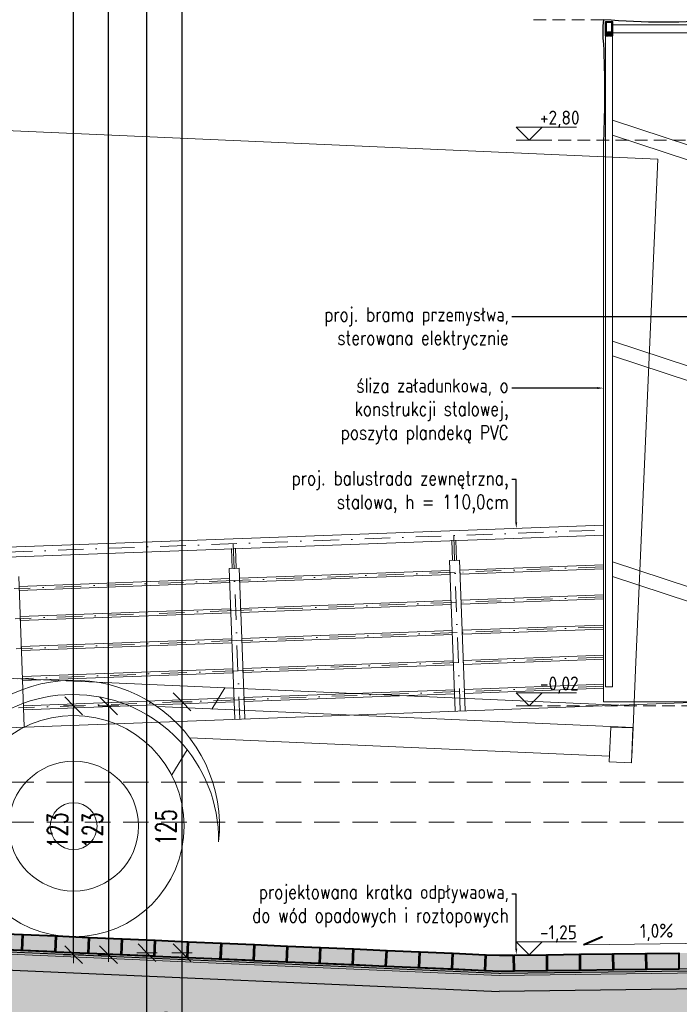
# Model space of a CAD drawing. Header units: millimetres. Extents: x 16720 to 74016, y 25810 to 81213.
# Tile 154 of 256: x 31969 to 32298, y 42122 to 42613. Entities that reach past the tile are written whole.
import ezdxf
from ezdxf import colors
from ezdxf.entities.mleader import LeaderData, LeaderLine
from ezdxf.enums import TextEntityAlignment as Align
from ezdxf.math import Vec2, Vec3

# ---------------------------------------------------------------- set-up
doc = ezdxf.new("R2010")
doc.units = ezdxf.units.MM
for name, pattern in [('2', [1, 0.5, -0.5]), ('DASHDOTX2', [50.8, 25.4, -12.7, 0, -12.7]), ('DASHED2', [9.525, 6.35, -3.175]), ('HIDDENX2', [19.05, 12.7, -6.35])]:
    doc.linetypes.add(name, pattern=pattern)
for name, color, linetype, lineweight in [('1', 7, 'Continuous', 9), ('_GRUBE', 7, 'Continuous', 40), ('_HATCH', 157, 'Continuous', 5), ('_IZOLACJA', 40, 'DASHED2', 9), ('_IZOLACJA obrys', 30, 'Continuous', 5), ('_L OPISY', 110, 'Continuous', 9), ('_OPISY', 110, 'Continuous', 9), ('_OŚ', 165, 'DASHDOTX2', 9), ('_PRZERYWANE', 252, 'HIDDENX2', 9), ('_STAL', 113, 'Continuous', 35), ('_STAL WIDOK', 113, 'Continuous', 9), ('_WIDOKOWE', 252, 'Continuous', 9), ('_WYMIAR', 151, 'Continuous', 9), ('_WYPOSAŻENIE', 157, 'Continuous', 5), ('_ZIEMIA', 98, 'Continuous', 35), ('_ŚREDNIE', 90, 'Continuous', 25)]:
    doc.layers.add(name, color=color, linetype=linetype, lineweight=lineweight)
doc.styles.add('_PRZEKRÓJ 12', font='ARIALNB.TTF', dxfattribs={"height": 12})
doc.styles.add('ISO', font='isocp.shx')
doc.styles.add('ROMANS', font='romans.shx', dxfattribs={"width": 0.8, "height": 17})
doc.styles.add('ROMANS 50', font='romans.shx', dxfattribs={"width": 0.7, "height": 10})
doc.dimstyles.new('DOM w 50', dxfattribs={"dimscale": 3, "dimtxt": 10, "dimasz": 0.3, "dimexe": 1.25, "dimexo": 2, "dimgap": 1, "dimtad": 1, "dimdec": 0, "dimtxsty": 'ROMANS 50', "dimblk1": 'wymgreg', "dimblk2": 'wymgregII', "dimsah": 1, "dimcen": 2.5, "dimdle": 1, "dimse1": 1, "dimse2": 1, "dimclre": 254, "dimadec": 0, "dimazin": 0, "dimtfac": 1, "dimtdec": 0, "dimtix": 1, "dimtmove": 1, "dimatfit": 3, "dimfxl": 1.25, "dimarcsym": 0})

# ---------------------------------------------------------------- blocks, each defined once
blk = doc.blocks.new('tir z naczepą bok')
at = {"layer": '_WYPOSAŻENIE'}
for p, q in [((110.88, 400), (1472.88, 400)), ((1472.88, 145.15), (1472.88, 400)), ((1472.88, 116.45), (1472.88, 145.15)), ((110.88, 127.3), (1472.88, 127.3)), ((1262.74, 116.45), (1268.73, 127.3)), ((1472.88, 116.45), (1235.48, 116.45)), ((1472.88, 101.67), (1472.88, 116.45)), ((1252.28, 101.67), (1461.83, 101.67)), ((1244.12, 82.73), (1251.26, 95.67))]:
    blk.add_line(p, q, dxfattribs=at)
blk.add_lwpolyline([(1461.83, 98.78), (1472.88, 98.78), (1472.88, 116.22), (1461.83, 116.22)], close=True, dxfattribs=at)
for radius in [55.12, 32.36, 11.69]:
    blk.add_circle((1196.41, 55.12), radius, dxfattribs=at)
for centre, radius, start, end in [((1196.41, 55.12), 72.71, 356.3642, 183.6358), ((1196.41, 48.09), 72.61, 1.914, 178.0861)]:
    blk.add_arc(centre, radius, start, end, dxfattribs=at)
blk = doc.blocks.new('KOTA WYS')
at = {"layer": '_OPISY'}
blk.add_line((-13, -13.11), (13, -13.11), dxfattribs=at)
blk.add_lwpolyline([(13, -0.11), (0, -13.11), (-13, -0.11), (47, -0.11)], dxfattribs=at)
at = {"layer": '_OPISY', "style": '_PRZEKRÓJ 12'}
blk.add_attdef('POZWYK', (9.63, 2.25), '', height=12, dxfattribs=at)
blk = doc.blocks.new('wymgreg')
at = {"layer": '1'}
for p, q in [((0, 5.67), (0, -5.67)), ((0, 0), (-4.95, -4.95)), ((4.77, 0), (-3.89, 0)), ((0, 0), (4.95, 4.95))]:
    blk.add_line(p, q, dxfattribs=at)
blk = doc.blocks.new('wymgregII')
at = {"layer": '1', "rotation": 180}
blk.add_blockref('wymgreg', (0, 0), dxfattribs=at)
blk = doc.blocks.new('*D6473')
at = {"layer": '_WYMIAR', "color": 0, "lineweight": -2}
blk.add_line((32032.58, 42018.65), (32032.58, 42146.87), dxfattribs=at)
at = {"layer": 'Defpoints', "color": 0}
for p in [(32032.58, 42147.77), (32311.71, 42147.77), (32151.71, 42017.75)]:
    blk.add_point(p, dxfattribs=at)
at = {"layer": '_WYMIAR', "color": 0, "linetype": 'ByBlock', "lineweight": -2, "xscale": 0.8999999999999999, "yscale": 0.8999999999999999, "zscale": 0.8999999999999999}
for name, p, rotation in [('wymgregII', (32032.58, 42147.77), 90), ('wymgreg', (32032.58, 42017.75), 270)]:
    blk.add_blockref(name, p, dxfattribs=dict(at, rotation=rotation))
at = {"layer": '_WYMIAR', "color": 0, "insert": (32024.58, 42082.76), "char_height": 10, "attachment_point": 5, "rotation": 90, "style": 'ROMANS 50'}
blk.add_mtext('130', dxfattribs=at)
blk = doc.blocks.new('*D6474')
at = {"layer": '_WYMIAR', "color": 0, "lineweight": -2}
blk.add_line((32032.58, 42148.67), (32032.58, 43520.25), dxfattribs=at)
at = {"layer": 'Defpoints', "color": 0}
for p in [(32032.58, 43521.15), (33746.71, 43521.15), (32311.71, 42147.77)]:
    blk.add_point(p, dxfattribs=at)
at = {"layer": '_WYMIAR', "color": 0, "linetype": 'ByBlock', "lineweight": -2, "xscale": 0.8999999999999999, "yscale": 0.8999999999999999, "zscale": 0.8999999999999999}
for name, p, rotation in [('wymgregII', (32032.58, 43521.15), 90), ('wymgreg', (32032.58, 42147.77), 270)]:
    blk.add_blockref(name, p, dxfattribs=dict(at, rotation=rotation))
at = {"layer": '_WYMIAR', "color": 0, "insert": (32024.58, 42834.46), "char_height": 10, "attachment_point": 5, "rotation": 90, "style": 'ROMANS 50'}
blk.add_mtext('1373', dxfattribs=at)
blk = doc.blocks.new('*D6476')
at = {"layer": '_WYMIAR', "color": 0, "lineweight": -2}
blk.add_line((32050.06, 42078.65), (32050.06, 42146.87), dxfattribs=at)
at = {"layer": 'Defpoints', "color": 0}
for p in [(32050.06, 42147.77), (32311.71, 42147.77), (32151.71, 42077.75)]:
    blk.add_point(p, dxfattribs=at)
at = {"layer": '_WYMIAR', "color": 0, "linetype": 'ByBlock', "lineweight": -2, "xscale": 0.8999999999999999, "yscale": 0.8999999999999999, "zscale": 0.8999999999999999}
for name, p, rotation in [('wymgregII', (32050.06, 42147.77), 90), ('wymgreg', (32050.06, 42077.75), 270)]:
    blk.add_blockref(name, p, dxfattribs=dict(at, rotation=rotation))
at = {"layer": '_WYMIAR', "color": 0, "insert": (32042.06, 42112.76), "char_height": 10, "attachment_point": 5, "rotation": 90, "style": 'ROMANS 50'}
blk.add_mtext('70', dxfattribs=at)
blk = doc.blocks.new('*D6477')
at = {"layer": '_WYMIAR', "color": 0, "lineweight": -2}
blk.add_line((32050.06, 42148.67), (32050.06, 42271.85), dxfattribs=at)
at = {"layer": 'Defpoints', "color": 0}
for p in [(32050.06, 42272.75), (32313.58, 42272.75), (32311.71, 42147.77)]:
    blk.add_point(p, dxfattribs=at)
at = {"layer": '_WYMIAR', "color": 0, "linetype": 'ByBlock', "lineweight": -2, "xscale": 0.8999999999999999, "yscale": 0.8999999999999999, "zscale": 0.8999999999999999}
for name, p, rotation in [('wymgregII', (32050.06, 42272.75), 90), ('wymgreg', (32050.06, 42147.77), 270)]:
    blk.add_blockref(name, p, dxfattribs=dict(at, rotation=rotation))
at = {"layer": '_WYMIAR', "color": 0, "insert": (32042.06, 42210.26), "char_height": 10, "attachment_point": 5, "rotation": 90, "style": 'ROMANS 50'}
blk.add_mtext('125', dxfattribs=at)
blk = doc.blocks.new('*D6478')
at = {"layer": '_WYMIAR', "color": 0, "lineweight": -2}
blk.add_line((32050.06, 42273.65), (32050.06, 43263.42), dxfattribs=at)
at = {"layer": 'Defpoints', "color": 0}
for p in [(32050.06, 43264.32), (32290.13, 43264.32), (32313.58, 42272.75)]:
    blk.add_point(p, dxfattribs=at)
at = {"layer": '_WYMIAR', "color": 0, "linetype": 'ByBlock', "lineweight": -2, "xscale": 0.8999999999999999, "yscale": 0.8999999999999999, "zscale": 0.8999999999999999}
for name, p, rotation in [('wymgregII', (32050.06, 43264.32), 90), ('wymgreg', (32050.06, 42272.75), 270)]:
    blk.add_blockref(name, p, dxfattribs=dict(at, rotation=rotation))
at = {"layer": '_WYMIAR', "color": 0, "insert": (32042.06, 42768.53), "char_height": 10, "attachment_point": 5, "rotation": 90, "style": 'ROMANS 50'}
blk.add_mtext('992', dxfattribs=at)
blk = doc.blocks.new('STRZALKA')
at = {"layer": '_OPISY'}
blk.add_lwpolyline([(0, 36.66), (0, -48.34), (-5.32, -35.59)], dxfattribs=at)
at = {"layer": '_OPISY', "style": '_PRZEKRÓJ 12', "flags": 4}
blk.add_attdef('%', text='', height=12, rotation=90, dxfattribs=at).set_placement((-8.78, 5.49), align=Align.MIDDLE_CENTER)
blk = doc.blocks.new('*D6658')
at = {"layer": '_WYMIAR', "color": 0, "lineweight": -2}
blk.add_line((32013.42, 42271.65), (32013.42, 43263.42), dxfattribs=at)
at = {"layer": 'Defpoints', "color": 0}
for p in [(32013.42, 43264.32), (32290.13, 43264.32), (32597.44, 42270.75)]:
    blk.add_point(p, dxfattribs=at)
at = {"layer": '_WYMIAR', "color": 0, "linetype": 'ByBlock', "lineweight": -2, "xscale": 0.8999999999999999, "yscale": 0.8999999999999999, "zscale": 0.8999999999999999}
for name, p, rotation in [('wymgregII', (32013.42, 43264.32), 90), ('wymgreg', (32013.42, 42270.75), 270)]:
    blk.add_blockref(name, p, dxfattribs=dict(at, rotation=rotation))
at = {"layer": '_WYMIAR', "color": 0, "insert": (32005.42, 42767.53), "char_height": 10, "attachment_point": 5, "rotation": 90, "style": 'ROMANS 50'}
blk.add_mtext('994', dxfattribs=at)
blk = doc.blocks.new('*D6661')
at = {"layer": '_WYMIAR', "color": 0, "lineweight": -2}
blk.add_line((32013.42, 42269.85), (32013.42, 42147.67), dxfattribs=at)
at = {"layer": 'Defpoints', "color": 0}
for p in [(32597.44, 42270.75), (32013.42, 42146.77), (32216.7, 42146.77)]:
    blk.add_point(p, dxfattribs=at)
at = {"layer": '_WYMIAR', "color": 0, "linetype": 'ByBlock', "lineweight": -2, "xscale": 0.8999999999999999, "yscale": 0.8999999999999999, "zscale": 0.8999999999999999}
for name, p, rotation in [('wymgreg', (32013.42, 42270.75), 90), ('wymgregII', (32013.42, 42146.77), 270)]:
    blk.add_blockref(name, p, dxfattribs=dict(at, rotation=rotation))
at = {"layer": '_WYMIAR', "color": 0, "insert": (32005.42, 42208.76), "char_height": 10, "attachment_point": 5, "rotation": 90, "style": 'ROMANS 50'}
blk.add_mtext('123', dxfattribs=at)
blk = doc.blocks.new('*D6662')
at = {"layer": '_WYMIAR', "color": 0, "lineweight": -2}
blk.add_line((31996.03, 42147.67), (31996.03, 42269.85), dxfattribs=at)
at = {"layer": 'Defpoints', "color": 0}
for p in [(31996.03, 42270.75), (32293.55, 42270.75), (32216.7, 42146.77)]:
    blk.add_point(p, dxfattribs=at)
at = {"layer": '_WYMIAR', "color": 0, "linetype": 'ByBlock', "lineweight": -2, "xscale": 0.8999999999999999, "yscale": 0.8999999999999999, "zscale": 0.8999999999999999}
for name, p, rotation in [('wymgregII', (31996.03, 42270.75), 90), ('wymgreg', (31996.03, 42146.77), 270)]:
    blk.add_blockref(name, p, dxfattribs=dict(at, rotation=rotation))
at = {"layer": '_WYMIAR', "color": 0, "insert": (31988.03, 42208.76), "char_height": 10, "attachment_point": 5, "rotation": 90, "style": 'ROMANS 50'}
blk.add_mtext('123', dxfattribs=at)
blk = doc.blocks.new('*D6663')
at = {"layer": '_WYMIAR', "color": 0, "lineweight": -2}
blk.add_line((31996.03, 42271.65), (31996.03, 43520.25), dxfattribs=at)
at = {"layer": 'Defpoints', "color": 0}
for p in [(31996.03, 43521.15), (33746.71, 43521.15), (32293.55, 42270.75)]:
    blk.add_point(p, dxfattribs=at)
at = {"layer": '_WYMIAR', "color": 0, "linetype": 'ByBlock', "lineweight": -2, "xscale": 0.8999999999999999, "yscale": 0.8999999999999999, "zscale": 0.8999999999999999}
for name, p, rotation in [('wymgregII', (31996.03, 43521.15), 90), ('wymgreg', (31996.03, 42270.75), 270)]:
    blk.add_blockref(name, p, dxfattribs=dict(at, rotation=rotation))
at = {"layer": '_WYMIAR', "color": 0, "insert": (31988.03, 42895.95), "char_height": 10, "attachment_point": 5, "rotation": 90, "style": 'ROMANS 50'}
blk.add_mtext('1250', dxfattribs=at)

msp = doc.modelspace()

# ---------------------------------------------------------------- hatches: boundary and pattern name
at = {"layer": '_HATCH'}
h = msp.add_hatch(dxfattribs=at)
h.set_pattern_fill('AR-SAND', color=157, scale=0.08, angle=45)
h.paths.add_polyline_path([(35181.71, 42212.75), (35181.71, 42077.75), (35157.71, 42077.75), (35157.71, 42239.75), (32623.19, 42239.75), (32623.19, 42122.77), (32335.71, 42122.77), (32335.71, 42077.75), (32311.71, 42077.75), (32311.71, 42129.77), (32208.12, 42128.47), (30676.42, 42195.2), (30666.87, 42204.75), (30612.14, 42204.75), (30645.36, 42171.53), (32226.82, 42102.63), (32281.71, 42047.75), (32365.71, 42047.75), (32410.73, 42092.77), (32648.19, 42092.77), (32770.17, 42214.75), (34960.71, 42214.75), (35127.71, 42047.75), (35211.71, 42047.75), (35376.71, 42212.75)])
h = msp.add_hatch(dxfattribs=at)
h.set_pattern_fill('DASH', color=157, scale=0.75, angle=45)
h.paths.add_polyline_path([(32311.31, 42139.76), (32311.21, 42147.76), (32298.2, 42147.6), (32298.3, 42139.6)])
h.paths.add_polyline_path([(32297.8, 42139.59), (32297.7, 42147.59), (32281.71, 42147.39), (32281.81, 42139.39)])
h.paths.add_polyline_path([(32281.31, 42139.39), (32281.21, 42147.39), (32265.21, 42147.19), (32265.31, 42139.19)])
h.paths.add_polyline_path([(32264.81, 42139.18), (32264.71, 42147.18), (32248.71, 42146.98), (32248.81, 42138.98)])
h.paths.add_polyline_path([(32248.31, 42138.98), (32248.21, 42146.98), (32232.21, 42146.78), (32232.31, 42138.78)])
h.paths.add_polyline_path([(32201.21, 42146.79), (32185.22, 42147.49), (32184.88, 42139.5), (32200.86, 42138.8)])
h.paths.add_polyline_path([(32184.73, 42147.51), (32168.74, 42148.21), (32168.39, 42140.21), (32184.38, 42139.52)])
h.paths.add_polyline_path([(32168.24, 42148.23), (32152.26, 42148.92), (32151.91, 42140.93), (32167.89, 42140.24)])
h.paths.add_polyline_path([(32151.76, 42148.95), (32135.77, 42149.64), (32135.42, 42141.65), (32151.41, 42140.95)])
h.paths.add_polyline_path([(32135.27, 42149.66), (32119.29, 42150.36), (32118.94, 42142.37), (32134.92, 42141.67)])
h.paths.add_polyline_path([(32118.79, 42150.38), (32102.8, 42151.08), (32102.45, 42143.09), (32118.44, 42142.39)])
h.paths.add_polyline_path([(32102.3, 42151.1), (32086.32, 42151.8), (32085.97, 42143.8), (32101.96, 42143.11)])
h.paths.add_polyline_path([(32085.82, 42151.82), (32069.83, 42152.51), (32069.49, 42144.52), (32085.47, 42143.83)])
h.paths.add_polyline_path([(32069.33, 42152.54), (32053.35, 42153.23), (32053, 42145.24), (32068.99, 42144.54)])
h.paths.add_polyline_path([(32052.85, 42153.25), (32036.87, 42153.95), (32036.52, 42145.96), (32052.5, 42145.26)])
h.paths.add_polyline_path([(32036.37, 42153.97), (32020.38, 42154.67), (32020.03, 42146.68), (32036.02, 42145.98)])
h.paths.add_polyline_path([(32019.88, 42154.69), (32003.9, 42155.39), (32003.55, 42147.39), (32019.53, 42146.7)])
h.paths.add_polyline_path([(32003.4, 42155.41), (31987.41, 42156.11), (31987.06, 42148.11), (32003.05, 42147.42)])
h.paths.add_polyline_path([(31986.91, 42156.13), (31970.93, 42156.82), (31970.58, 42148.83), (31986.56, 42148.13)])
h.paths.add_polyline_path([(31970.43, 42156.85), (31954.44, 42157.54), (31954.1, 42149.55), (31970.08, 42148.85)])
h.paths.add_polyline_path([(31953.94, 42157.56), (31937.96, 42158.26), (31937.61, 42150.27), (31953.6, 42149.57)])
h.paths.add_polyline_path([(31937.46, 42158.28), (31921.48, 42158.98), (31921.13, 42150.99), (31937.11, 42150.29)])
h.paths.add_polyline_path([(31920.98, 42159), (31904.99, 42159.7), (31904.64, 42151.7), (31920.63, 42151.01)])
h.paths.add_polyline_path([(31904.49, 42159.72), (31888.51, 42160.41), (31888.16, 42152.42), (31904.14, 42151.73)])
h.paths.add_polyline_path([(31888.01, 42160.44), (31872.02, 42161.13), (31871.67, 42153.14), (31887.66, 42152.44)])
h.paths.add_polyline_path([(31871.52, 42161.15), (31855.54, 42161.85), (31855.19, 42153.86), (31871.17, 42153.16)])
h.paths.add_polyline_path([(31855.04, 42161.87), (31839.05, 42162.57), (31838.71, 42154.58), (31854.69, 42153.88)])
h.paths.add_polyline_path([(31838.55, 42162.59), (31822.57, 42163.29), (31822.22, 42155.29), (31838.21, 42154.6)])
h.paths.add_polyline_path([(31822.07, 42163.31), (31806.08, 42164), (31805.74, 42156.01), (31821.72, 42155.32)])
h.paths.add_polyline_path([(31805.58, 42164.03), (31789.6, 42164.72), (31789.25, 42156.73), (31805.24, 42156.03)])
h.paths.add_polyline_path([(31789.1, 42164.74), (31773.12, 42165.44), (31772.77, 42157.45), (31788.75, 42156.75)])
h.paths.add_polyline_path([(31772.62, 42165.46), (31756.63, 42166.16), (31756.28, 42158.17), (31772.27, 42157.47)])
h.paths.add_polyline_path([(31756.13, 42166.18), (31740.15, 42166.88), (31739.8, 42158.89), (31755.78, 42158.19)])
h.paths.add_polyline_path([(31739.65, 42166.9), (31723.66, 42167.6), (31723.31, 42159.6), (31739.3, 42158.91)])
h.paths.add_polyline_path([(31723.16, 42167.62), (31707.18, 42168.31), (31706.83, 42160.32), (31722.81, 42159.63)])
h.paths.add_polyline_path([(31706.68, 42168.34), (31690.69, 42169.03), (31690.35, 42161.04), (31706.33, 42160.34)])
h.paths.add_polyline_path([(31690.19, 42169.05), (31674.21, 42169.75), (31673.86, 42161.76), (31689.85, 42161.06)])
h.paths.add_polyline_path([(31673.71, 42169.77), (31657.73, 42170.47), (31657.38, 42162.48), (31673.36, 42161.78)])
h.paths.add_polyline_path([(31657.23, 42170.49), (31641.24, 42171.19), (31640.89, 42163.19), (31656.88, 42162.5)])
h.paths.add_polyline_path([(31640.74, 42171.21), (31624.76, 42171.9), (31624.41, 42163.91), (31640.39, 42163.22)])
h.paths.add_polyline_path([(31624.26, 42171.93), (31608.27, 42172.62), (31607.92, 42164.63), (31623.91, 42163.93)])
h.paths.add_polyline_path([(31607.77, 42172.64), (31591.79, 42173.34), (31591.44, 42165.35), (31607.42, 42164.65)])
h.paths.add_polyline_path([(31591.29, 42173.36), (31575.3, 42174.06), (31574.96, 42166.07), (31590.94, 42165.37)])
h.paths.add_polyline_path([(31574.8, 42174.08), (31558.82, 42174.78), (31558.47, 42166.78), (31574.46, 42166.09)])
h.paths.add_polyline_path([(31558.32, 42174.8), (31542.33, 42175.5), (31541.99, 42167.5), (31557.97, 42166.81)])
h.paths.add_polyline_path([(31541.84, 42175.52), (31525.85, 42176.21), (31525.5, 42168.22), (31541.49, 42167.52)])
h.paths.add_polyline_path([(31525.35, 42176.24), (31509.37, 42176.93), (31509.02, 42168.94), (31525, 42168.24)])
h.paths.add_polyline_path([(31508.87, 42176.95), (31492.88, 42177.65), (31492.53, 42169.66), (31508.52, 42168.96)])
h.paths.add_polyline_path([(31492.38, 42177.67), (31476.4, 42178.37), (31476.05, 42170.38), (31492.03, 42169.68)])
h.paths.add_polyline_path([(31475.9, 42178.39), (31459.91, 42179.09), (31459.56, 42171.09), (31475.55, 42170.4)])
h.paths.add_polyline_path([(31459.41, 42179.11), (31443.43, 42179.8), (31443.08, 42171.81), (31459.07, 42171.12)])
h.paths.add_polyline_path([(31442.93, 42179.83), (31426.94, 42180.52), (31426.6, 42172.53), (31442.58, 42171.83)])
h.paths.add_polyline_path([(31426.44, 42180.54), (31410.46, 42181.24), (31410.11, 42173.25), (31426.1, 42172.55)])
h.paths.add_polyline_path([(31409.96, 42181.26), (31393.98, 42181.96), (31393.63, 42173.97), (31409.61, 42173.27)])
h.paths.add_polyline_path([(31393.48, 42181.98), (31377.49, 42182.68), (31377.14, 42174.68), (31393.13, 42173.99)])
h.paths.add_polyline_path([(31376.99, 42182.7), (31361.01, 42183.4), (31360.66, 42175.4), (31376.64, 42174.71)])
h.paths.add_polyline_path([(31360.51, 42183.42), (31344.52, 42184.11), (31344.17, 42176.12), (31360.16, 42175.42)])
h.paths.add_polyline_path([(31344.02, 42184.13), (31328.04, 42184.83), (31327.69, 42176.84), (31343.67, 42176.14)])
h.paths.add_polyline_path([(31327.54, 42184.85), (31311.55, 42185.55), (31311.21, 42177.56), (31327.19, 42176.86)])
h.paths.add_polyline_path([(31311.05, 42185.57), (31295.07, 42186.27), (31294.72, 42178.28), (31310.71, 42177.58)])
h.paths.add_polyline_path([(31294.57, 42186.29), (31278.58, 42186.99), (31278.24, 42178.99), (31294.22, 42178.3)])
h.paths.add_polyline_path([(31278.09, 42187.01), (31262.1, 42187.7), (31261.75, 42179.71), (31277.74, 42179.02)])
h.paths.add_polyline_path([(31261.6, 42187.73), (31245.62, 42188.42), (31245.27, 42180.43), (31261.25, 42179.73)])
h.paths.add_polyline_path([(31245.12, 42188.44), (31229.13, 42189.14), (31228.78, 42181.15), (31244.77, 42180.45)])
h.paths.add_polyline_path([(31228.63, 42189.16), (31212.65, 42189.86), (31212.3, 42181.87), (31228.28, 42181.17)])
h.paths.add_polyline_path([(31212.15, 42189.88), (31196.16, 42190.58), (31195.81, 42182.58), (31211.8, 42181.89)])
h.paths.add_polyline_path([(31195.66, 42190.6), (31179.68, 42191.29), (31179.33, 42183.3), (31195.32, 42182.61)])
h.paths.add_polyline_path([(31179.18, 42191.32), (31163.19, 42192.01), (31162.85, 42184.02), (31178.83, 42183.32)])
h.paths.add_polyline_path([(31162.69, 42192.03), (31146.71, 42192.73), (31146.36, 42184.74), (31162.35, 42184.04)])
h.paths.add_polyline_path([(31146.21, 42192.75), (31130.23, 42193.45), (31129.88, 42185.46), (31145.86, 42184.76)])
h.paths.add_polyline_path([(31129.73, 42193.47), (31113.74, 42194.17), (31113.39, 42186.17), (31129.38, 42185.48)])
h.paths.add_polyline_path([(31113.24, 42194.19), (31097.26, 42194.89), (31096.91, 42186.89), (31112.89, 42186.2)])
h.paths.add_polyline_path([(31096.76, 42194.91), (31080.77, 42195.6), (31080.42, 42187.61), (31096.41, 42186.91)])
h.paths.add_polyline_path([(31080.27, 42195.63), (31064.29, 42196.32), (31063.94, 42188.33), (31079.92, 42187.63)])
h.paths.add_polyline_path([(31063.79, 42196.34), (31047.8, 42197.04), (31047.46, 42189.05), (31063.44, 42188.35)])
h.paths.add_polyline_path([(31047.3, 42197.06), (31031.32, 42197.76), (31030.97, 42189.77), (31046.96, 42189.07)])
h.paths.add_polyline_path([(31030.82, 42197.78), (31014.84, 42198.48), (31014.49, 42190.48), (31030.47, 42189.79)])
h.paths.add_polyline_path([(31014.34, 42198.5), (30998.35, 42199.19), (30998, 42191.2), (31013.99, 42190.51)])
h.paths.add_polyline_path([(30997.85, 42199.22), (30981.87, 42199.91), (30981.52, 42191.92), (30997.5, 42191.22)])
h.paths.add_polyline_path([(30981.37, 42199.93), (30965.38, 42200.63), (30965.03, 42192.64), (30981.02, 42191.94)])
h.paths.add_polyline_path([(30964.88, 42200.65), (30948.9, 42201.35), (30948.55, 42193.36), (30964.53, 42192.66)])
h.paths.add_polyline_path([(30948.4, 42201.37), (30932.41, 42202.07), (30932.07, 42194.07), (30948.05, 42193.38)])
h.paths.add_polyline_path([(30931.91, 42202.09), (30915.93, 42202.79), (30915.58, 42194.79), (30931.57, 42194.1)])
h.paths.add_polyline_path([(30915.43, 42202.81), (30899.44, 42203.5), (30899.1, 42195.51), (30915.08, 42194.81)])
h.paths.add_polyline_path([(30898.94, 42203.52), (30882.96, 42204.22), (30882.61, 42196.23), (30898.6, 42195.53)])
h.paths.add_polyline_path([(30882.46, 42204.24), (30866.48, 42204.94), (30866.13, 42196.95), (30882.11, 42196.25)])
h.paths.add_polyline_path([(30865.98, 42204.96), (30849.99, 42205.66), (30849.64, 42197.67), (30865.63, 42196.97)])
h.paths.add_polyline_path([(30849.49, 42205.68), (30833.51, 42206.38), (30833.16, 42198.38), (30849.14, 42197.69)])
h.paths.add_polyline_path([(30816.52, 42207.12), (30800.54, 42207.81), (30800.19, 42199.82), (30816.17, 42199.12)])
h.paths.add_polyline_path([(30833.01, 42206.4), (30817.02, 42207.09), (30816.67, 42199.1), (30832.66, 42198.41)])
h.paths.add_polyline_path([(30800.04, 42207.83), (30784.05, 42208.53), (30783.71, 42200.54), (30799.69, 42199.84)])
h.paths.add_polyline_path([(30783.55, 42208.55), (30767.57, 42209.25), (30767.22, 42201.26), (30783.21, 42200.56)])
h.paths.add_polyline_path([(30767.07, 42209.27), (30751.09, 42209.97), (30750.74, 42201.97), (30766.72, 42201.28)])
h.paths.add_polyline_path([(30750.59, 42209.99), (30734.6, 42210.68), (30734.25, 42202.69), (30750.24, 42202)])
h.paths.add_polyline_path([(30734.1, 42210.71), (30718.12, 42211.4), (30717.77, 42203.41), (30733.75, 42202.71)])
h.paths.add_polyline_path([(30717.62, 42211.42), (30701.63, 42212.12), (30701.28, 42204.13), (30717.27, 42203.43)])
h.paths.add_polyline_path([(30686.84, 42204.76), (30687.02, 42204.75), (30700.78, 42204.15), (30701.13, 42212.14), (30687.19, 42212.75), (30685.14, 42212.75), (30684.8, 42204.85)])
h.paths.add_polyline_path([(32231.71, 42138.77), (32231.81, 42138.77), (32231.71, 42146.77), (32215.71, 42146.57), (32215.81, 42138.57)])
h.paths.add_polyline_path([(32201.71, 42138.76), (32208.33, 42138.47), (32215.31, 42138.56), (32215.21, 42146.56), (32208.4, 42146.48), (32201.71, 42146.77), (32201.36, 42138.78)])
h = msp.add_hatch(dxfattribs=at)
h.set_pattern_fill('AR-CONC', color=157, scale=0.05, angle=45)
h.paths.add_polyline_path([(32208.33, 42138.47), (32200.86, 42138.8), (32184.88, 42139.5), (32184.38, 42139.52), (32168.39, 42140.21), (32167.89, 42140.24), (32151.91, 42140.93), (32151.41, 42140.95), (32135.42, 42141.65), (32134.92, 42141.67), (32118.94, 42142.37), (32118.44, 42142.39), (32102.45, 42143.09), (32101.96, 42143.11), (32085.97, 42143.8), (32085.47, 42143.83), (32069.49, 42144.52), (32068.99, 42144.54), (32053, 42145.24), (32052.5, 42145.26), (32036.52, 42145.96), (32036.02, 42145.98), (32020.03, 42146.68), (32019.53, 42146.7), (32003.55, 42147.39), (32003.05, 42147.42), (31987.06, 42148.11), (31986.56, 42148.13), (31970.58, 42148.83), (31970.08, 42148.85), (31954.1, 42149.55), (31953.6, 42149.57), (31937.61, 42150.27), (31937.11, 42150.29), (31921.13, 42150.99), (31920.63, 42151.01), (31904.64, 42151.7), (31904.14, 42151.73), (31888.16, 42152.42), (31887.66, 42152.44), (31871.67, 42153.14), (31871.17, 42153.16), (31855.19, 42153.86), (31854.69, 42153.88), (31838.71, 42154.58), (31838.21, 42154.6), (31822.22, 42155.29), (31821.72, 42155.32), (31805.74, 42156.01), (31805.24, 42156.03), (31789.25, 42156.73), (31788.75, 42156.75), (31772.77, 42157.45), (31772.27, 42157.47), (31756.28, 42158.17), (31755.78, 42158.19), (31739.8, 42158.89), (31739.3, 42158.91), (31723.31, 42159.6), (31722.81, 42159.63), (31706.83, 42160.32), (31706.33, 42160.34), (31690.35, 42161.04), (31689.85, 42161.06), (31673.86, 42161.76), (31673.36, 42161.78), (31657.38, 42162.48), (31656.88, 42162.5), (31640.89, 42163.19), (31640.39, 42163.22), (31624.41, 42163.91), (31623.91, 42163.93), (31607.92, 42164.63), (31607.42, 42164.65), (31591.44, 42165.35), (31590.94, 42165.37), (31574.96, 42166.07), (31574.46, 42166.09), (31558.47, 42166.78), (31557.97, 42166.81), (31541.99, 42167.5), (31541.49, 42167.52), (31525.5, 42168.22), (31525, 42168.24), (31509.02, 42168.94), (31508.52, 42168.96), (31492.53, 42169.66), (31492.03, 42169.68), (31476.05, 42170.38), (31475.55, 42170.4), (31459.56, 42171.09), (31459.07, 42171.12), (31443.08, 42171.81), (31442.58, 42171.83), (31426.6, 42172.53), (31426.1, 42172.55), (31410.11, 42173.25), (31409.61, 42173.27), (31393.63, 42173.97), (31393.13, 42173.99), (31377.14, 42174.68), (31376.64, 42174.71), (31360.66, 42175.4), (31360.16, 42175.42), (31344.17, 42176.12), (31343.67, 42176.14), (31327.69, 42176.84), (31327.19, 42176.86), (31311.21, 42177.56), (31310.71, 42177.58), (31294.72, 42178.28), (31294.22, 42178.3), (31278.24, 42178.99), (31277.74, 42179.02), (31261.75, 42179.71), (31261.25, 42179.73), (31245.27, 42180.43), (31244.77, 42180.45), (31228.78, 42181.15), (31228.28, 42181.17), (31212.3, 42181.87), (31211.8, 42181.89), (31195.81, 42182.58), (31195.32, 42182.61), (31179.33, 42183.3), (31178.83, 42183.32), (31162.85, 42184.02), (31162.35, 42184.04), (31146.36, 42184.74), (31145.86, 42184.76), (31129.88, 42185.46), (31129.38, 42185.48), (31113.39, 42186.17), (31112.89, 42186.2), (31096.91, 42186.89), (31096.41, 42186.91), (31080.42, 42187.61), (31079.92, 42187.63), (31063.94, 42188.33), (31063.44, 42188.35), (31047.46, 42189.05), (31046.96, 42189.07), (31030.97, 42189.77), (31030.47, 42189.79), (31014.49, 42190.48), (31013.99, 42190.51), (30998, 42191.2), (30997.5, 42191.22), (30981.52, 42191.92), (30981.02, 42191.94), (30965.03, 42192.64), (30964.53, 42192.66), (30948.55, 42193.36), (30948.05, 42193.38), (30932.07, 42194.07), (30931.57, 42194.1), (30915.58, 42194.79), (30915.08, 42194.81), (30899.1, 42195.51), (30898.6, 42195.53), (30882.61, 42196.23), (30882.11, 42196.25), (30866.13, 42196.95), (30865.63, 42196.97), (30849.64, 42197.67), (30849.14, 42197.69), (30833.16, 42198.38), (30832.66, 42198.41), (30816.67, 42199.1), (30816.17, 42199.12), (30800.19, 42199.82), (30799.69, 42199.84), (30783.71, 42200.54), (30783.21, 42200.56), (30767.22, 42201.26), (30766.72, 42201.28), (30750.74, 42201.97), (30750.24, 42202), (30734.25, 42202.69), (30733.75, 42202.71), (30717.77, 42203.41), (30717.27, 42203.43), (30701.28, 42204.13), (30700.78, 42204.15), (30686.84, 42204.76), (30684.8, 42204.85), (30666.87, 42204.75), (30676.42, 42195.2), (32208.12, 42128.47)])
h.paths.add_polyline_path([(32311.31, 42139.76), (32298.3, 42139.6), (32297.8, 42139.59), (32281.81, 42139.39), (32281.31, 42139.39), (32265.31, 42139.19), (32264.81, 42139.18), (32248.81, 42138.98), (32248.31, 42138.98), (32232.31, 42138.78), (32208.33, 42138.47), (32208.12, 42128.47), (32311.71, 42129.77), (32311.71, 42139.77)])

# ---------------------------------------------------------------- linework, layer by layer
at = {"layer": '_GRUBE'}
for points in [[(31954.44, 42157.54), (31970.43, 42156.85), (31970.08, 42148.85), (31954.1, 42149.55)], [(31970.93, 42156.82), (31986.91, 42156.13), (31986.56, 42148.13), (31970.58, 42148.83)], [(31987.41, 42156.11), (32003.4, 42155.41), (32003.05, 42147.42), (31987.06, 42148.11)], [(32003.9, 42155.39), (32019.88, 42154.69), (32019.53, 42146.7), (32003.55, 42147.39)], [(32020.38, 42154.67), (32036.37, 42153.97), (32036.02, 42145.98), (32020.03, 42146.68)], [(32036.87, 42153.95), (32052.85, 42153.25), (32052.5, 42145.26), (32036.52, 42145.96)], [(32053.35, 42153.23), (32069.33, 42152.54), (32068.99, 42144.54), (32053, 42145.24)], [(32069.83, 42152.51), (32085.82, 42151.82), (32085.47, 42143.83), (32069.49, 42144.52)], [(32086.32, 42151.8), (32102.3, 42151.1), (32101.96, 42143.11), (32085.97, 42143.8)], [(32102.8, 42151.08), (32118.79, 42150.38), (32118.44, 42142.39), (32102.45, 42143.09)], [(32119.29, 42150.36), (32135.27, 42149.66), (32134.92, 42141.67), (32118.94, 42142.37)], [(32135.77, 42149.64), (32151.76, 42148.95), (32151.41, 42140.95), (32135.42, 42141.65)], [(32152.26, 42148.92), (32168.24, 42148.23), (32167.89, 42140.24), (32151.91, 42140.93)], [(32168.74, 42148.21), (32184.73, 42147.51), (32184.38, 42139.52), (32168.39, 42140.21)], [(32185.22, 42147.49), (32201.21, 42146.79), (32200.86, 42138.8), (32184.88, 42139.5)], [(32201.71, 42146.77), (32208.4, 42146.48), (32215.21, 42146.56), (32215.31, 42138.56), (32208.33, 42138.47), (32201.36, 42138.78)], [(32215.71, 42146.57), (32231.71, 42146.77), (32231.81, 42138.77), (32215.81, 42138.57)], [(32232.21, 42146.78), (32248.21, 42146.98), (32248.31, 42138.98), (32232.31, 42138.78)], [(32248.71, 42146.98), (32264.71, 42147.18), (32264.81, 42139.18), (32248.81, 42138.98)], [(32265.21, 42147.19), (32281.21, 42147.39), (32281.31, 42139.39), (32265.31, 42139.19)], [(32281.71, 42147.39), (32297.7, 42147.59), (32297.8, 42139.59), (32281.81, 42139.39)]]:
    msp.add_lwpolyline(points, close=True, dxfattribs=at)
at = {"layer": '_IZOLACJA', "linetype": '2', "ltscale": 10, "const_width": 0.5}
msp.add_lwpolyline([(30684.14, 42212.75), (30683.76, 42203.89), (32208.26, 42137.48), (32309.71, 42138.74)], dxfattribs=at)
at = {"layer": '_IZOLACJA obrys'}
msp.add_lwpolyline([(32309.71, 42137.74), (32208.24, 42136.48), (30682.71, 42202.94), (30683.14, 42212.75)], dxfattribs=at)
at = {"layer": '_OPISY', "linetype": 'DASHED2'}
for p, q in [((32260.21, 42612.75), (32223.2, 42612.75)), ((32320.21, 42552.75), (32223.2, 42552.75)), ((32600.64, 42270.75), (32223.2, 42270.75))]:
    msp.add_line(p, q, dxfattribs=at)
at = {"layer": '_OPISY', "ltscale": 0.2, "const_width": 1}
msp.add_lwpolyline([(32259.69, 42155.77), (32250.18, 42151.67)], dxfattribs=at)
at = {"layer": '_OŚ', "ltscale": 0.5}
for p, q in [((31172.81, 42318.25), (32260.21, 42358.41)), ((32185.5, 42355.83), (32188.73, 42268.39)), ((32075.58, 42351.77), (32078.81, 42264.33)), ((32186.18, 42337.35), (32076.26, 42333.29)), ((32260.21, 42340.08), (32186.18, 42337.35)), ((32076.26, 42333.29), (31966.33, 42329.23)), ((32260.21, 42325.07), (32186.74, 42322.36)), ((32076.81, 42318.3), (31966.89, 42314.24)), ((32186.74, 42322.36), (32076.81, 42318.3)), ((32260.21, 42310.06), (32187.29, 42307.37)), ((32077.37, 42303.31), (31967.44, 42299.25)), ((32187.29, 42307.37), (32077.37, 42303.31)), ((32260.21, 42295.05), (32187.84, 42292.38)), ((32077.92, 42288.32), (31967.99, 42284.26)), ((32187.84, 42292.38), (32077.92, 42288.32)), ((32260.21, 42280.54), (32188.38, 42277.89)), ((32078.45, 42273.83), (31968.53, 42269.77)), ((32188.38, 42277.89), (32078.45, 42273.83))]:
    msp.add_line(p, q, dxfattribs=at)
at = {"layer": '_PRZERYWANE'}
msp.add_line((31087.19, 42232.75), (32311.71, 42232.75), dxfattribs=at)
at = {"layer": '_STAL'}
for points in [[(32263.36, 42606.25), (32263.16, 42604.75), (32264.71, 42604.75), (32264.71, 42611.75), (32261.21, 42611.75), (32261.21, 42604.75), (32262.76, 42604.75), (32262.56, 42606.25)], [(32261.51, 42611.45), (32261.51, 42605.05), (32262.42, 42605.05), (32262.22, 42606.55), (32263.7, 42606.55), (32263.5, 42605.05), (32264.41, 42605.05), (32264.41, 42611.45)]]:
    msp.add_lwpolyline(points, close=True, dxfattribs=at)
at = {"layer": '_STAL WIDOK'}
for points in [[(32264.71, 42610.25), (32264.71, 42606.25), (32316.71, 42606.25), (32316.71, 42610.25)], [(32261.21, 42604.75), (32261.21, 42280.25), (32264.71, 42280.25), (32264.71, 42604.75)]]:
    msp.add_lwpolyline(points, close=True, dxfattribs=at)
for points in [[(32264.71, 42562.6), (32316.71, 42545.49), (32316.71, 42538.12), (32264.71, 42555.23), (32264.71, 42562.6)], [(32264.71, 42452.6), (32316.71, 42435.49), (32316.71, 42428.12), (32264.71, 42445.23), (32264.71, 42452.6)], [(32264.71, 42342.6), (32316.71, 42325.49), (32316.71, 42318.12), (32264.71, 42335.23), (32264.71, 42342.6)]]:
    msp.add_lwpolyline(points, dxfattribs=at)
at = {"layer": '_WIDOKOWE'}
for p, q in [((32260.21, 42552.75), (32260.21, 42272.75)), ((32260.21, 42360.91), (31172.71, 42320.74)), ((32260.21, 42355.91), (31172.9, 42315.75)), ((32184.96, 42343.3), (32184.59, 42353.3)), ((32186.96, 42343.38), (32186.59, 42353.37)), ((32075.04, 42339.24), (32074.67, 42349.24)), ((32077.04, 42339.32), (32076.67, 42349.31)), ((32188.46, 42343.43), (32183.46, 42343.25)), ((32186.23, 42268.3), (32183.46, 42343.25)), ((32191.23, 42268.49), (32188.46, 42343.43)), ((32078.54, 42339.37), (32073.54, 42339.19)), ((32076.31, 42264.24), (32073.54, 42339.19)), ((32081.3, 42264.43), (32078.54, 42339.37)), ((31971.38, 42260.37), (31968.61, 42335.31)), ((32311.71, 42272.75), (30687.19, 42212.75)), ((32260.21, 42272.75), (32306.71, 42272.75))]:
    msp.add_line(p, q, dxfattribs=at)
for points in [[(32183.65, 42338.25), (32183.72, 42336.25), (32078.79, 42332.38), (32078.72, 42334.38)], [(32073.72, 42334.19), (32073.8, 42332.19), (31968.87, 42328.32), (31968.79, 42330.32)], [(32184.2, 42323.26), (32184.28, 42321.26), (32079.35, 42317.39), (32079.27, 42319.39)], [(32074.28, 42319.2), (32074.35, 42317.2), (31969.42, 42313.33), (31969.35, 42315.33)], [(32184.76, 42308.27), (32184.83, 42306.27), (32079.9, 42302.4), (32079.83, 42304.4)], [(32074.83, 42304.21), (32074.9, 42302.21), (31969.98, 42298.34), (31969.9, 42300.34)], [(32185.31, 42293.28), (32185.38, 42291.28), (32080.45, 42287.41), (32080.38, 42289.41)], [(32075.38, 42289.22), (32075.46, 42287.22), (31970.53, 42283.35), (31970.46, 42285.35)], [(32185.84, 42278.79), (32185.92, 42276.79), (32080.99, 42272.92), (32080.92, 42274.92)], [(32075.92, 42274.73), (32075.99, 42272.73), (31971.06, 42268.86), (31970.99, 42270.86)]]:
    msp.add_lwpolyline(points, close=True, dxfattribs=at)
for points in [[(32260.21, 42339.08), (32188.72, 42336.44), (32188.64, 42338.44), (32260.21, 42341.08)], [(32260.21, 42324.07), (32189.27, 42321.45), (32189.2, 42323.45), (32260.21, 42326.07)], [(32260.21, 42309.06), (32189.83, 42306.46), (32189.75, 42308.46), (32260.21, 42311.06)], [(32260.21, 42294.05), (32190.38, 42291.47), (32190.31, 42293.47), (32260.21, 42296.05)], [(32260.21, 42279.54), (32190.91, 42276.98), (32190.84, 42278.98), (32260.21, 42281.54)]]:
    msp.add_lwpolyline(points, dxfattribs=at)
at = {"layer": '_ZIEMIA', "linetype": 'HIDDENX2', "lineweight": 9}
msp.add_line((30687.19, 42212.75), (32311.71, 42212.75), dxfattribs=at)
at = {"layer": '_ŚREDNIE'}
for p, q in [((30686.84, 42204.76), (32201.71, 42138.76)), ((30676.42, 42195.2), (32208.12, 42128.47)), ((32311.71, 42139.77), (32231.71, 42138.77)), ((32311.83, 42129.77), (32208.12, 42128.47))]:
    msp.add_line(p, q, dxfattribs=at)
msp.add_lwpolyline([(32320.21, 42612.75, -0.042286), (32260.21, 42612.75, 0.059153), (32260.21, 42600.5, -0.020403), (32260.21, 42552.75)], format="xyb", dxfattribs=at)

# ---------------------------------------------------------------- block references
at = {"layer": '_L OPISY'}
ref = msp.add_blockref('KOTA WYS', (32223.2, 42559.3), dxfattribs=dict(at, xscale=0.5, yscale=0.5, zscale=0.5))
ref.add_attrib('POZWYK', '+2,80', (32228.52, 42560.43), dxfattribs={"layer": '_OPISY', "height": 7, "style": 'ISO'})
ref = msp.add_blockref('KOTA WYS', (32223.2, 42277.3), dxfattribs=dict(at, xscale=0.5, yscale=0.5, zscale=0.5))
ref.add_attrib('POZWYK', '-0,02', (32228.52, 42278.43), dxfattribs={"layer": '_OPISY', "height": 7, "style": 'ISO'})
ref = msp.add_blockref('KOTA WYS', (32223.2, 42153.32), dxfattribs=dict(at, xscale=0.5, yscale=0.5, zscale=0.5))
ref.add_attrib('POZWYK', '-1,25', (32228.52, 42154.45), dxfattribs={"layer": '_OPISY', "height": 7, "style": 'ISO'})
at = {"layer": '_OPISY'}
ref = msp.add_blockref('STRZALKA', (32286.43, 42152.12), dxfattribs=dict(at, xscale=0.7499999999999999, yscale=0.7499999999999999, zscale=0.7499999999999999, rotation=270.7161599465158))
ref.add_attrib('%', '1,0%', dxfattribs={"layer": '_L OPISY', "color": 0, "height": 7, "rotation": 0.7162, "style": 'ISO', "flags": 4}).set_placement((32286.72, 42158.71), align=Align.MIDDLE_CENTER)
at = {"layer": '_WYMIAR', "rotation": 357.4861035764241}
msp.add_blockref('tir z naczepą bok', (30798.35, 42208.26), dxfattribs=at)

# ---------------------------------------------------------------- dimensions: what is measured, and where the dimension line sits
at = {"layer": '_WYMIAR'}
for base, p1, p2, picture, middle in [((31996.03, 43521.15), (32293.55, 42270.75), (33746.71, 43521.15), '*D6663', (31988.03, 42895.95)), ((32032.58, 43521.15), (32311.71, 42147.77), (33746.71, 43521.15), '*D6474', (32024.58, 42834.46)), ((32013.42, 43264.32), (32597.44, 42270.75), (32290.13, 43264.32), '*D6658', (32005.42, 42767.53)), ((32050.06, 43264.32), (32313.58, 42272.75), (32290.13, 43264.32), '*D6478', (32042.06, 42768.53))]:
    dim = msp.add_linear_dim(base=base, p1=p1, p2=p2, angle=90, dimstyle='DOM w 50', override={"dimtxsty": 'ROMANS 50'}, dxfattribs=at)
    dim.commit()
    dim.dimension.update_dxf_attribs({"geometry": picture, "text_midpoint": middle})
for base, p1, p2, picture, middle in [((31996.03, 42270.75), (32216.7, 42146.77), (32293.55, 42270.75), '*D6662', (31988.03, 42208.76)), ((32013.42, 42146.77), (32597.44, 42270.75), (32216.7, 42146.77), '*D6661', (32005.42, 42208.76))]:
    dim = msp.add_linear_dim(base=base, p1=p1, p2=p2, angle=90, text='123', dimstyle='DOM w 50', override={"dimtxsty": 'ROMANS 50'}, dxfattribs=at)
    dim.commit()
    dim.dimension.update_dxf_attribs({"geometry": picture, "text_midpoint": middle})
for base, p1, p2, picture, middle in [((32050.06, 42272.75), (32311.71, 42147.77), (32313.58, 42272.75), '*D6477', (32042.06, 42210.26)), ((32032.58, 42147.77), (32151.71, 42017.75), (32311.71, 42147.77), '*D6473', (32024.58, 42082.76)), ((32050.06, 42147.77), (32151.71, 42077.75), (32311.71, 42147.77), '*D6476', (32042.06, 42112.76))]:
    dim = msp.add_linear_dim(base=base, p1=p1, p2=p2, angle=90, dimstyle='DOM w 50', dxfattribs=at)
    dim.commit()
    dim.dimension.update_dxf_attribs({"geometry": picture, "text_midpoint": middle})

# ---------------------------------------------------------------- leaders
at = {"layer": '_OPISY'}
ml = msp.add_multileader_mtext('Standard', dxfattribs=at)
ml.set_content('{\\Fsimplex|c238;proj. brama przemysłwa, \\Psterowana elektrycznie}', color=256, style='ROMANS')
ml.set_leader_properties()
ml.build(insert=Vec2(0, 0))
ml.multileader.update_dxf_attribs({"dogleg_length": 2, "arrow_head_size": 3})
ctx = ml.context
ctx.base_point, ctx.char_height, ctx.arrow_head_size, ctx.landing_gap_size, ctx.plane_origin, ctx.plane_x_axis, ctx.plane_y_axis = Vec3(32106.36, 42464.67), 7, 3, 1.5, Vec3(31977.3, 42286.43), Vec3(1, 0, 0), Vec3(0, 1, 0)
ctx.text_align_type = 2
notes = []
notes.append((ctx, [(1, (1, 1, 0), (32216.71, 42464.67), (-1, 0, 0), 2.29, [(0, [(32332.21, 42464.67)], 0, [])])]))
ctx.mtext.insert, ctx.mtext.text_direction, ctx.mtext.alignment, ctx.mtext.flow_direction = Vec3(32212.92, 42469.33), Vec3(1, 0, 0), 3, 5
ml = msp.add_multileader_mtext('Standard', dxfattribs=at)
ml.set_content('{\\Fsimplex|c238;śliza załadunkowa, o \\Pkonstrukcji stalowej, \\Pposzyta plandeką PVC}', color=256, style='ROMANS')
ml.set_leader_properties()
ml.build(insert=Vec2(0, 0))
ml.multileader.update_dxf_attribs({"dogleg_length": 2, "arrow_head_size": 3})
ctx = ml.context
ctx.base_point, ctx.char_height, ctx.arrow_head_size, ctx.landing_gap_size, ctx.plane_origin, ctx.plane_x_axis, ctx.plane_y_axis = Vec3(32117.29, 42429.17), 7, 3, 1.5, Vec3(31977.3, 42250.93), Vec3(1, 0, 0), Vec3(0, 1, 0)
ctx.text_align_type = 2
notes.append((ctx, [(1, (1, 1, 0), (32216.71, 42429.17), (-1, 0, 0), 2.29, [(0, [(32260.21, 42429.17)], 0, [])])]))
ctx.mtext.insert, ctx.mtext.text_direction, ctx.mtext.alignment, ctx.mtext.flow_direction = Vec3(32212.92, 42433.92), Vec3(1, 0, 0), 3, 5
ml = msp.add_multileader_mtext('Standard', dxfattribs=at)
ml.set_content('{\\Fsimplex|c238;proj. balustrada zewnętrzna, \\Pstalowa, h = 110,0cm}', color=256, style='ROMANS')
ml.set_leader_properties()
ml.build(insert=Vec2(0, 0))
ml.multileader.update_dxf_attribs({"dogleg_length": 2, "arrow_head_size": 3})
ctx = ml.context
ctx.base_point, ctx.char_height, ctx.arrow_head_size, ctx.landing_gap_size, ctx.plane_origin, ctx.plane_x_axis, ctx.plane_y_axis = Vec3(32090.62, 42383.53), 7, 3, 1.5, Vec3(31977.3, 42205.29), Vec3(1, 0, 0), Vec3(0, 1, 0)
ctx.text_align_type = 2
notes.append((ctx, [(1, (1, 1, 0), (32216.71, 42383.53), (-1, 0, 0), 2.29, [(0, [(32216.71, 42359.3)], 0, [])])]))
ctx.mtext.insert, ctx.mtext.text_direction, ctx.mtext.alignment, ctx.mtext.flow_direction = Vec3(32212.92, 42387.7), Vec3(1, 0, 0), 3, 5
ml = msp.add_multileader_mtext('Standard', dxfattribs=at)
ml.set_content('{\\Fsimplex|c238;projektowana kratka odpływaowa, \\Pdo wód opadowych i roztopowych}', color=256, style='ROMANS')
ml.set_leader_properties()
ml.build(insert=Vec2(0, 0))
ml.multileader.update_dxf_attribs({"dogleg_length": 2, "arrow_head_size": 3})
ctx = ml.context
ctx.base_point, ctx.char_height, ctx.arrow_head_size, ctx.landing_gap_size, ctx.plane_origin, ctx.plane_x_axis, ctx.plane_y_axis = Vec3(32067.69, 42176.9), 7, 3, 1.5, Vec3(31977.3, 41998.66), Vec3(1, 0, 0), Vec3(0, 1, 0)
ctx.text_align_type = 2
notes.append((ctx, [(1, (1, 1, 0), (32216.71, 42176.9), (-1, 0, 0), 2.29, [(0, [(32216.71, 42146.77)], 0, [])])]))
ctx.mtext.insert, ctx.mtext.text_direction, ctx.mtext.alignment, ctx.mtext.flow_direction = Vec3(32212.92, 42181.57), Vec3(1, 0, 0), 3, 5
for ctx, leaders in notes:
    for number, flags, end, landing, length, lines in leaders:
        leader = LeaderData()
        leader.index, (leader.has_last_leader_line, leader.has_dogleg_vector, leader.attachment_direction) = number, flags
        leader.last_leader_point, leader.dogleg_vector, leader.dogleg_length = Vec3(end), Vec3(landing), length
        for number, points, colour, breaks in lines:
            line = LeaderLine()
            line.index, line.vertices, line.color, line.breaks = number, Vec3.list(points), colors.encode_raw_color(colour), breaks
            leader.lines.append(line)
        ctx.leaders.append(leader)

doc.saveas('drawing.dxf')
